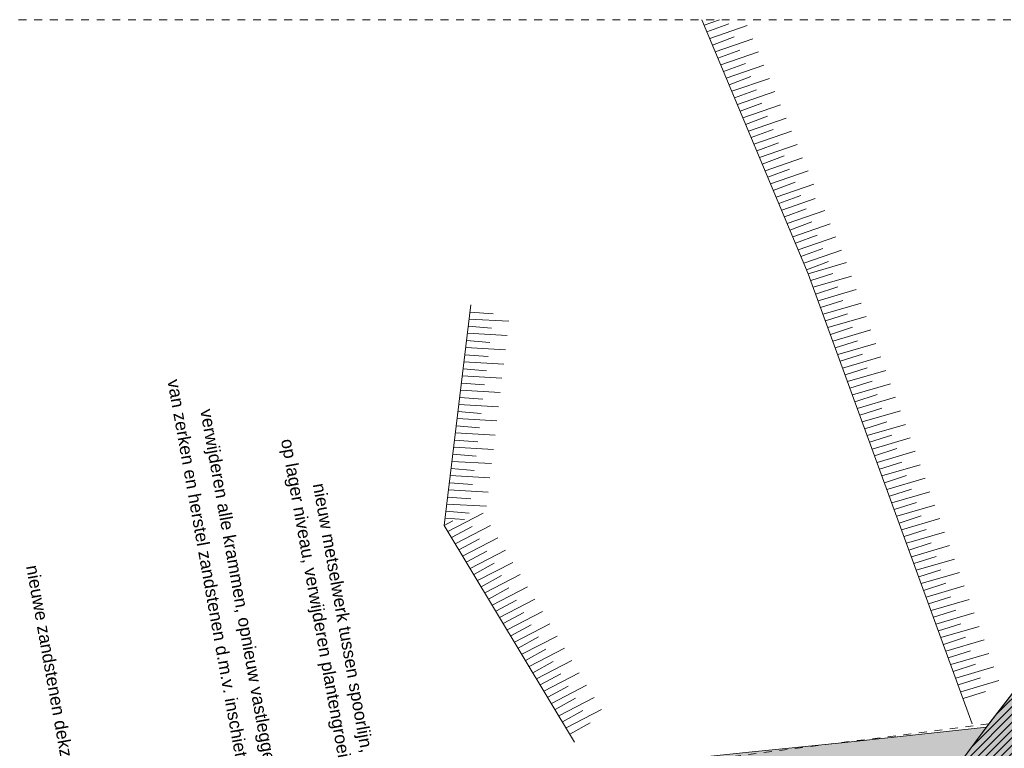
# Model space of a CAD drawing. Extents: x -251883 to 250656, y 0 to 909157.
# Tile 12 of 70: x 5564 to 18165, y 226313 to 235632. Entities that reach past the tile are written whole.
import ezdxf

# ---------------------------------------------------------------- set-up
doc = ezdxf.new("R2010")
doc.units = 0
doc.header["$MEASUREMENT"] = 0
doc.linetypes.add('DASHED', pattern=[200, 100, -100])
doc.layers.add('A-0019-AFDEKVLAK', color=1, linetype='Continuous')
doc.layers.add('A-0070-SYMBOOL', color=8, linetype='Continuous')

# ---------------------------------------------------------------- blocks, each defined once
blk = doc.blocks.new('M-MAATREGELEN_460')
at = {"linetype": 'Continuous', "lineweight": 5}
for color, points in [(8, [(148285, -115071), (149370, -113606), (150602, -112015), (151010, -111308), (151589, -111644), (151256, -112238), (150772, -113006), (150048, -114036), (148681, -115964), (148413, -116001)]), (254, [(149340, -113647), (148285, -115070), (148413, -116001), (144496, -116412), (144098, -114197), (146344, -113961), (147491, -113846), (148198, -113770)])]:
    blk.add_hatch(color=color, dxfattribs=at).paths.add_polyline_path(points, flags=0)
h = blk.add_hatch(dxfattribs=at)
h.set_pattern_fill('@AV093', color=154, style=0, pattern_type=0)
h.set_pattern_definition([(45, (0, 0), (-49.497475, 49.497475), [])])
h.paths.add_polyline_path([(148285, -115070), (148413, -116001), (148681, -115964), (150772, -113006), (151589, -111644), (151006, -111313), (150602, -112015), (149340, -113647)], flags=0)
at = {"color": 7, "linetype": 'DASHED', "lineweight": 0}
blk.add_lwpolyline([(104154, -125598), (104154, -104598), (158654, -104598), (158654, -125598)], close=True, dxfattribs=at)
at = {"color": 9, "linetype": 'Continuous', "lineweight": 5}
for points in [[(145698, -104598), (147060, -107849), (149160, -113604)], [(145727, -104667), (145926, -104598)], [(146043, -104649), (145763, -104754)], [(145799, -104838), (146280, -104672)], [(146114, -104818), (145834, -104923)], [(145869, -105007), (146351, -104841)], [(146184, -104987), (145905, -105092)], [(145940, -105177), (146422, -105010)], [(146255, -105157), (145976, -105261)], [(146011, -105346), (146492, -105179)], [(146326, -105326), (146046, -105430)], [(146082, -105514), (146563, -105348)], [(146397, -105495), (146117, -105599)], [(146153, -105684), (146634, -105518)], [(146468, -105664), (146188, -105768)], [(146224, -105853), (146705, -105686)], [(146538, -105833), (146259, -105937)], [(146294, -106022), (146776, -105856)], [(146609, -106002), (146330, -106106)], [(146365, -106191), (146847, -106025)], [(146680, -106171), (146400, -106275)], [(146436, -106360), (146917, -106194)], [(146751, -106340), (146471, -106444)], [(146507, -106529), (146988, -106363)], [(146822, -106509), (146542, -106613)], [(146578, -106698), (147059, -106532)], [(146893, -106678), (146613, -106782)], [(146649, -106867), (147130, -106701)], [(146964, -106847), (146684, -106951)], [(146720, -107036), (147150, -106887)], [(147035, -107016), (146755, -107120)], [(146790, -107205), (147272, -107039)], [(147105, -107185), (146826, -107289)], [(146861, -107374), (147342, -107208)], [(147176, -107354), (146896, -107458)], [(146932, -107543), (147413, -107377)], [(147247, -107523), (146967, -107627)], [(147003, -107712), (147484, -107546)], [(147318, -107692), (147038, -107796)], [(147060, -107849), (147549, -107705)], [(147376, -107844), (147092, -107934)], [(147123, -108021), (147612, -107877)], [(147439, -108016), (147154, -108107)], [(147186, -108193), (147674, -108050)], [(144070, -113837), (142400, -111066), (142742, -108246)], [(147501, -108188), (147217, -108279)], [(147249, -108365), (147737, -108222)], [(143028, -108361), (142731, -108337)], [(147564, -108360), (147280, -108451)], [(142720, -108427), (143228, -108456)], [(147312, -108537), (147800, -108394)], [(142698, -108609), (143206, -108638)], [(143006, -108543), (142709, -108519)], [(147627, -108532), (147343, -108623)], [(147374, -108710), (147863, -108566)], [(142984, -108725), (142687, -108701)], [(147690, -108705), (147406, -108795)], [(147437, -108882), (147926, -108738)], [(142676, -108791), (143184, -108820)], [(147753, -108877), (147468, -108967)], [(142654, -108973), (143162, -109002)], [(142962, -108907), (142665, -108883)], [(147500, -109054), (147988, -108911)], [(142940, -109088), (142643, -109065)], [(147815, -109049), (147531, -109140)], [(147563, -109226), (148051, -109083)], [(142918, -109270), (142621, -109247)], [(142632, -109155), (143140, -109184)], [(147878, -109221), (147594, -109312)], [(147626, -109398), (148114, -109255)], [(142610, -109337), (143118, -109366)], [(142896, -109452), (142599, -109429)], [(147941, -109393), (147657, -109484)], [(147688, -109570), (148177, -109427)], [(142874, -109634), (142577, -109611)], [(142588, -109519), (143096, -109548)], [(148004, -109565), (147720, -109656)], [(147751, -109743), (148240, -109599)], [(142566, -109701), (143074, -109730)], [(148068, -109740), (147783, -109831)], [(142544, -109883), (143052, -109912)], [(142852, -109817), (142555, -109792)], [(147815, -109917), (148304, -109774)], [(142830, -109998), (142533, -109975)], [(148131, -109912), (147846, -110003)], [(147878, -110090), (148366, -109946)], [(142522, -110065), (143030, -110094)], [(148193, -110084), (147909, -110175)], [(147941, -110262), (148429, -110118)], [(142500, -110247), (143008, -110276)], [(142808, -110180), (142511, -110157)], [(148256, -110257), (147972, -110348)], [(142786, -110362), (142489, -110338)], [(148004, -110434), (148492, -110291)], [(142478, -110429), (142986, -110458)], [(148319, -110429), (148035, -110520)], [(148066, -110606), (148555, -110463)], [(142456, -110611), (142964, -110640)], [(142764, -110544), (142467, -110520)], [(148382, -110601), (148098, -110692)], [(148129, -110778), (148618, -110635)], [(142742, -110726), (142444, -110703)], [(142720, -110908), (142422, -110884)], [(142434, -110793), (142942, -110822)], [(148445, -110773), (148160, -110864)], [(148192, -110950), (148681, -110807)], [(142510, -111006), (142400, -111066)], [(142412, -110975), (142659, -110989)], [(142448, -111145), (142900, -110911)], [(148507, -110945), (148223, -111036)], [(148255, -111123), (148744, -110979)], [(142757, -111080), (142495, -111223)], [(142543, -111302), (142995, -111068)], [(148570, -111118), (148286, -111208)], [(142851, -111237), (142590, -111380)], [(142637, -111459), (143089, -111225)], [(148318, -111295), (148806, -111151)], [(142946, -111394), (142684, -111537)], [(142732, -111616), (143184, -111382)], [(148633, -111290), (148349, -111381)], [(148381, -111467), (148869, -111324)], [(148696, -111462), (148412, -111553)], [(148443, -111639), (148932, -111496)], [(143040, -111551), (142779, -111694)], [(142826, -111773), (143279, -111539)], [(148759, -111634), (148475, -111725)], [(143135, -111708), (142874, -111851)], [(142921, -111930), (143373, -111696)], [(148506, -111811), (148995, -111668)], [(143230, -111865), (142968, -112008)], [(143016, -112087), (143468, -111853)], [(148822, -111806), (148537, -111897)], [(148569, -111984), (149057, -111840)], [(143324, -112022), (143063, -112165)], [(143110, -112244), (143562, -112010)], [(148884, -111979), (148600, -112069)], [(148632, -112156), (149120, -112012)], [(148947, -112151), (148663, -112242)], [(143419, -112179), (143157, -112322)], [(143205, -112401), (143657, -112167)], [(148695, -112328), (149183, -112185)], [(143514, -112336), (143252, -112479)], [(143299, -112558), (143752, -112324)], [(149011, -112325), (148727, -112416)], [(148758, -112502), (149247, -112359)], [(143608, -112493), (143346, -112636)], [(143394, -112715), (143846, -112481)], [(149074, -112497), (148790, -112588)], [(148821, -112675), (149310, -112531)], [(143703, -112650), (143441, -112793)], [(143489, -112872), (143941, -112638)], [(149137, -112670), (148852, -112760)], [(148884, -112847), (149373, -112704)], [(143797, -112807), (143536, -112950)], [(143583, -113029), (144035, -112795)], [(149200, -112842), (148915, -112933)], [(148947, -113019), (149435, -112876)], [(143892, -112964), (143630, -113107)], [(143678, -113186), (144130, -112952)], [(149263, -113016), (148979, -113107)], [(143986, -113121), (143725, -113264)], [(143772, -113343), (144224, -113109)], [(149011, -113194), (149499, -113050)], [(144081, -113278), (143819, -113421)], [(143867, -113500), (144319, -113266)], [(149327, -113191), (149043, -113282)], [(144176, -113435), (143914, -113578)], [(143962, -113657), (144414, -113423)], [(144270, -113592), (144009, -113735)]]:
    blk.add_lwpolyline(points, dxfattribs=at)
at = {"color": 8, "linetype": 'Continuous', "lineweight": 5}
for points in [[(149370, -113606), (150602, -112015), (151774, -109970), (154778, -104598)], [(149370, -113606), (148285, -115071), (148413, -116001), (148681, -115964)]]:
    blk.add_lwpolyline(points, dxfattribs=at)
for points in [[(148413, -116001), (148681, -115964), (150048, -114036), (150772, -113006), (151256, -112238), (151589, -111644), (151010, -111308), (150602, -112015), (149370, -113606), (148285, -115071)], [(148198, -113770), (147491, -113846), (146344, -113961), (144098, -114197), (144496, -116412), (148413, -116001), (148285, -115070), (149340, -113647)]]:
    blk.add_lwpolyline(points, close=True, dxfattribs=at)
at = {"color": 154, "linetype": 'Continuous', "lineweight": 5}
blk.add_lwpolyline([(148285, -115070), (148413, -116001), (148681, -115964), (150772, -113006), (151589, -111644), (151006, -111313), (150602, -112015), (149340, -113647)], close=True, dxfattribs=at)
at = {"color": 8, "linetype": 'DASHED', "lineweight": 5}
blk.add_lwpolyline([(149370, -113606), (140676, -114707)], dxfattribs=at)
at = {"layer": 'A-0070-SYMBOOL', "color": 7, "linetype": 'Continuous', "char_height": 162, "attachment_point": 7, "rotation": 280.2, "line_spacing_factor": 0.933333}
for s, insert in [('{\\fArial|b0|i0|c12|p0;nieuw metselwerk tussen spoorlijn,}', (140670, -110551)), ('{\\fArial|b0|i0|c12|p0;nieuwe zandstenen dekzerk}', (137047, -111590))]:
    blk.add_mtext(s, dxfattribs=dict(at, insert=insert))
at = {"linetype": 'Continuous'}
blk.add_wipeout([(138781, -109200), (139356, -109096), (140275, -114202), (139699, -114305)], dxfattribs=at).dxf.layer = 'A-0019-AFDEKVLAK'
at = {"layer": 'A-0070-SYMBOOL', "color": 7, "linetype": 'Continuous', "char_height": 162, "attachment_point": 7, "rotation": 280.2, "line_spacing_factor": 0.933333}
for s, insert in [('{\\fArial|b0|i0|c12|p0;van zerken en herstel zandstenen d.m.v. inschieten}', (138855, -109213)), ('{\\fArial|b0|i0|c12|p0;verwijderen alle krammen, opnieuw vastleggen}', (139229, -109601)), ('{\\fArial|b0|i0|c12|p0;op lager niveau, verwijderen plantengroei}', (140263, -109983))]:
    blk.add_mtext(s, dxfattribs=dict(at, insert=insert))

msp = doc.modelspace()

# ---------------------------------------------------------------- block references
msp.add_blockref('M-MAATREGELEN_460', (-131404, 340230))

doc.saveas('drawing.dxf')
